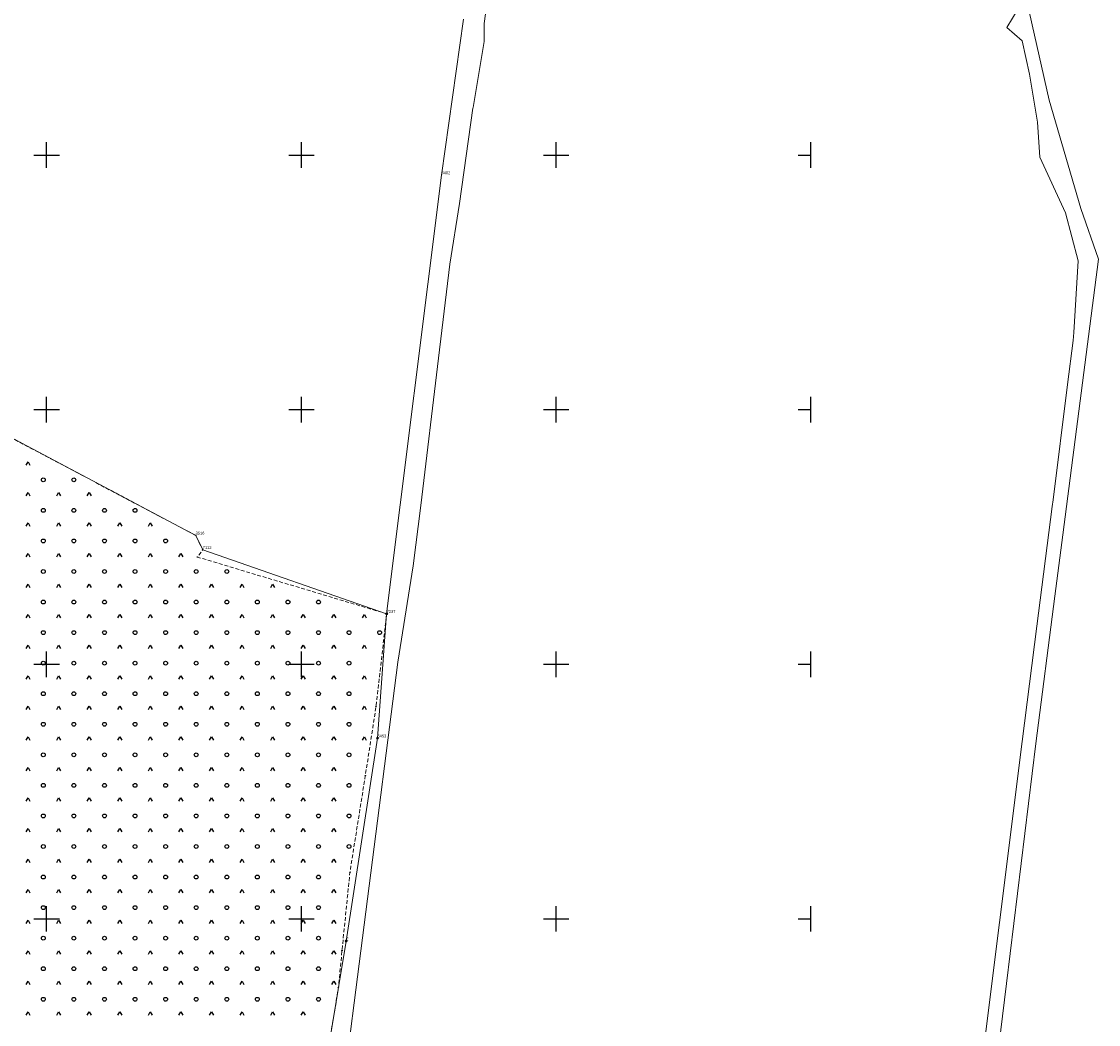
# Model space of a CAD drawing. Header units: metres. Extents: x 5548743 to 5556416, y 5707500 to 5714000.
# Tile 235 of 244: x 5554890 to 5555313, y 5709659 to 5710052. Entities that reach past the tile are written whole.
import ezdxf
from ezdxf.enums import TextEntityAlignment as Align

# ---------------------------------------------------------------- set-up
doc = ezdxf.new("R2010")
doc.units = ezdxf.units.M
doc.linetypes.add('1.5_0.75', pattern=[2.25, 1.5, -0.75])
doc.linetypes.add('219-1000', pattern=[0])
doc.layers.get('0').update_dxf_attribs({"color": 2, "lineweight": 5})
doc.styles.get("Standard").update_dxf_attribs({"font": 'Working1250', "width": 0.75})

# ---------------------------------------------------------------- blocks, each defined once
blk = doc.blocks.new('203')
at = {"linetype": 'Continuous', "lineweight": 0}
h = blk.add_hatch(color=0, dxfattribs=at)
edge = h.paths.add_edge_path()
edge.add_arc((0, 0), 0.09, 0, 360)
blk = doc.blocks.new('202')
at = {"color": 0, "linetype": 'Continuous', "lineweight": 0}
blk.add_circle((0, 0), 0.4, dxfattribs=at)
blk = doc.blocks.new('OTZK3')
at = {"color": 0, "linetype": 'Continuous'}
for p, q in [((-0.75, -0.433), (0, 0.866)), ((0, 0.866), (0.75, -0.433))]:
    blk.add_line(p, q, dxfattribs=at)
blk = doc.blocks.new('OTZK1')
at = {"color": 0, "linetype": 'Continuous'}
blk.add_circle((0, 0), 0.75, dxfattribs=at)
blk = doc.blocks.new('PIKIETAW1891')
at = {"color": 0}
blk.add_circle((0, 0), 0.09, dxfattribs=at)
blk = doc.blocks.new('RAMKA1000K')
at = {"color": 0}
for p, q in [((495, 500), (505, 500)), ((500, 495), (500, 500)), ((595, 500), (605, 500)), ((600, 495), (600, 500)), ((695, 500), (705, 500)), ((700, 495), (700, 500)), ((795, 500), (800, 500)), ((800, 495), (800, 500)), ((500, 395), (500, 405)), ((600, 395), (600, 405)), ((700, 395), (700, 405)), ((800, 395), (800, 405)), ((495, 400), (505, 400)), ((595, 400), (605, 400)), ((695, 400), (705, 400)), ((795, 400), (800, 400)), ((500, 295), (500, 305)), ((600, 295), (600, 305)), ((700, 295), (700, 305)), ((800, 295), (800, 305)), ((495, 300), (505, 300)), ((595, 300), (605, 300)), ((695, 300), (705, 300)), ((795, 300), (800, 300)), ((500, 195), (500, 205)), ((600, 195), (600, 205)), ((700, 195), (700, 205)), ((800, 195), (800, 205)), ((495, 200), (505, 200)), ((595, 200), (605, 200)), ((695, 200), (705, 200)), ((795, 200), (800, 200)), ((500, 0), (500, 5)), ((600, 0), (600, 5)), ((700, 0), (700, 5)), ((800, 0), (800, 5)), ((495, 0), (505, 0)), ((595, 0), (605, 0)), ((695, 0), (705, 0)), ((795, 0), (800, 0))]:
    blk.add_line(p, q, dxfattribs=at)

msp = doc.modelspace()

# ---------------------------------------------------------------- linework, layer by layer
at = {"layer": '217-kontur klasyfikacyjny', "color": 3, "linetype": 'CONTINUOUS', "lineweight": 18, "flags": 128}
for points in [[(5555054.99, 5709992.13), (5555063.57, 5710053.31)], [(5555033.45, 5709819.83), (5555054.99, 5709992.13)], [(5554879.57, 5709892.41), (5554958.49, 5709850.61)], [(5554958.49, 5709850.61), (5554879.57, 5709892.41)], [(5554958.49, 5709850.61), (5554961.26, 5709844.93)], [(5554961.26, 5709844.93), (5554958.49, 5709850.61)], [(5554961.26, 5709844.93), (5555033.45, 5709819.83)], [(5555033.45, 5709819.83), (5554961.26, 5709844.93)], [(5555029.85, 5709770.95), (5555033.45, 5709819.83)], [(5555017.6, 5709691.31), (5555029.85, 5709770.95)], [(5555004.95, 5709615.36), (5555017.6, 5709691.31)]]:
    msp.add_lwpolyline(points, dxfattribs=at)
at = {"layer": '218-kontur użytku gruntowego', "color": 3, "linetype": 'CONTINUOUS', "lineweight": 18, "flags": 128}
for points in [[(5555071.74, 5710051.64), (5555075.15, 5710076.62)], [(5555293.43, 5710021.57), (5555284.69, 5710060.39)], [(5555281.33, 5710057.42), (5555276.92, 5710050.12)], [(5555054.99, 5709992.13), (5555063.57, 5710053.31)], [(5555063.57, 5710053.31), (5555054.99, 5709992.13)], [(5555071.75, 5710044.57), (5555071.74, 5710051.64)], [(5555276.92, 5710050.12), (5555282.86, 5710044.84)], [(5555070.57, 5710037.46), (5555071.75, 5710044.57)], [(5555282.86, 5710044.84), (5555285.77, 5710031.81)], [(5555067.35, 5710018.73), (5555070.57, 5710037.46)], [(5555285.77, 5710031.81), (5555288.89, 5710012.85)], [(5555305.96, 5709978.96), (5555293.43, 5710021.57)], [(5555062.02, 5709980.9), (5555067.32, 5710018.46)], [(5555067.32, 5710018.46), (5555067.35, 5710018.73)], [(5555288.89, 5710012.85), (5555289.81, 5709999.12)], [(5555289.81, 5709999.12), (5555299.85, 5709977.31)], [(5555033.45, 5709819.83), (5555054.99, 5709992.13)], [(5555054.99, 5709992.13), (5555033.45, 5709819.83)], [(5555058.22, 5709957.13), (5555062.02, 5709980.9)], [(5555299.85, 5709977.31), (5555304.87, 5709958.43)], [(5555312.83, 5709959.05), (5555305.96, 5709978.96)], [(5555298.85, 5709850.86), (5555312.83, 5709959.05)], [(5555304.87, 5709958.43), (5555303.19, 5709930.29)], [(5555053.79, 5709920.22), (5555058.22, 5709957.13)], [(5555303.19, 5709930.29), (5555302.92, 5709927.1)], [(5555302.92, 5709927.1), (5555300.74, 5709909.85)], [(5555046.82, 5709862.36), (5555053.79, 5709920.22)], [(5555300.74, 5709909.85), (5555295.01, 5709864.59)], [(5554879.57, 5709892.41), (5554958.49, 5709850.61)], [(5554958.49, 5709850.61), (5554879.57, 5709892.41)], [(5555043.84, 5709838.64), (5555046.82, 5709862.36)], [(5555294.68, 5709861.97), (5555288.66, 5709814.92)], [(5555295.01, 5709864.59), (5555294.68, 5709861.97)], [(5554958.49, 5709850.61), (5554961.26, 5709844.93)], [(5554961.26, 5709844.93), (5554958.49, 5709850.61)], [(5555295.7, 5709826.69), (5555298.85, 5709850.86)], [(5554961.26, 5709844.93), (5555033.45, 5709819.83)], [(5555033.45, 5709819.83), (5554961.26, 5709844.93)], [(5555037.84, 5709800.83), (5555043.84, 5709838.64)], [(5555288.29, 5709768.93), (5555295.7, 5709826.69)], [(5555029.85, 5709770.95), (5555033.45, 5709819.83)], [(5555033.45, 5709819.83), (5555029.85, 5709770.95)], [(5555288.66, 5709814.92), (5555282.83, 5709769.72)], [(5555014.08, 5709614.94), (5555037.84, 5709800.83)], [(5555017.6, 5709691.31), (5555029.85, 5709770.95)], [(5555029.85, 5709770.95), (5555017.6, 5709691.31)], [(5555282.83, 5709769.72), (5555256.15, 5709556.47)], [(5555276.74, 5709674.67), (5555288.29, 5709768.93)], [(5555004.95, 5709615.36), (5555017.6, 5709691.31)], [(5555017.6, 5709691.31), (5555004.95, 5709615.36)], [(5555262.31, 5709556.99), (5555276.74, 5709674.67)]]:
    msp.add_lwpolyline(points, dxfattribs=at)
at = {"layer": '219-działka ewidencyjna', "color": 7, "linetype": '219-1000', "lineweight": 18, "flags": 128}
for points in [[(5555063.57, 5710053.31), (5555054.99, 5709992.13)], [(5555054.99, 5709992.13), (5555033.45, 5709819.83)], [(5554879.57, 5709892.41), (5554958.49, 5709850.61)], [(5554958.49, 5709850.61), (5554961.26, 5709844.93)], [(5554961.26, 5709844.93), (5555033.45, 5709819.83)], [(5555033.45, 5709819.83), (5555029.85, 5709770.95)], [(5555029.85, 5709770.95), (5555017.6, 5709691.31)], [(5555017.6, 5709691.31), (5555004.95, 5709615.36)]]:
    msp.add_lwpolyline(points, dxfattribs=at)
at = {"layer": 'teren zalesiony', "color": 7, "linetype": '1.5_0.75', "lineweight": 18, "flags": 128}
msp.add_lwpolyline([(5554646.75, 5710030.96), (5554631.41, 5709999.4), (5554620.1, 5709973.26), (5554589.33, 5709934.72), (5554587.61, 5709933.44), (5554594.16, 5709899.87), (5554597.18, 5709880.66), (5554600.75, 5709853.66), (5554601.87, 5709841.6), (5554600.83, 5709833.67), (5554609.41, 5709831.74), (5554683.05, 5709909.04), (5554737.72, 5709964.73), (5554740.25, 5709965.53), (5554754.31, 5709951.55), (5554731.46, 5709929.71), (5554732.93, 5709928.29), (5554785.88, 5709876.97), (5554835.36, 5709826.01), (5554655.72, 5709669.02), (5554652.25, 5709666.2), (5554645.33, 5709660.68), (5554643.49, 5709659.37), (5554641.5, 5709658.27), (5554640.83, 5709653.15), (5554658.56, 5709655.45), (5554667.79, 5709656.98), (5554668.62, 5709656.71), (5554673.6, 5709657.35), (5554676.27, 5709657.16), (5554679.4, 5709656.46), (5554682.71, 5709655.25), (5554691.01, 5709651.36), (5554698.35, 5709647.53), (5554702.25, 5709646.33), (5554879.17, 5709626.54), (5555002.58, 5709615.56), (5555004.95, 5709615.36), (5555014.54, 5709672.97), (5555015.93, 5709687.57), (5555019.02, 5709718.19), (5555025.07, 5709756.22), (5555029.3, 5709783.51), (5555033.45, 5709819.83), (5554959.16, 5709842.11), (5554961.26, 5709844.93), (5554958.49, 5709850.61), (5554879.57, 5709892.41), (5554851.98, 5709938.98), (5554810.26, 5709976.36), (5554791.37, 5709993.77), (5554762.17, 5710013.83), (5554727.95, 5710042.33), (5554720.52, 5710048.63), (5554699.74, 5710063.47), (5554690.15, 5710068.69), (5554665.63, 5710032.12)], close=True, dxfattribs=at)

# ---------------------------------------------------------------- block references
at = {"layer": '202-punkt graniczny', "color": 7, "linetype": 'CONTINUOUS', "lineweight": 18}
for p in [(5555033.45, 5709819.83), (5555029.85, 5709770.95), (5555017.6, 5709691.31)]:
    msp.add_blockref('202', p, dxfattribs=at)
at = {"layer": '203-punkt graniczny', "color": 7, "linetype": 'CONTINUOUS', "lineweight": 18}
for p in [(5555054.99, 5709992.13), (5554958.49, 5709850.61), (5554961.26, 5709844.93)]:
    msp.add_blockref('203', p, dxfattribs=at)
at = {"layer": 'Punkt roboczy BDOT GESUT K1', "color": 6, "linetype": 'CONTINUOUS', "lineweight": 18}
for p in [(5554958.49, 5709850.61), (5554961.26, 5709844.93), (5554959.16, 5709842.11), (5555033.45, 5709819.83), (5555029.3, 5709783.51), (5555025.07, 5709756.22), (5555019.02, 5709718.19), (5555015.93, 5709687.57), (5555014.54, 5709672.97)]:
    msp.add_blockref('PIKIETAW1891', p, dxfattribs=at)
at = {"layer": 'teren zalesiony', "color": 7, "linetype": 'CONTINUOUS', "lineweight": 18}
for name, p in [('OTZK3', (5554892.696, 5709878.626)), ('OTZK1', (5554898.696, 5709872.446)), ('OTZK1', (5554910.696, 5709872.446)), ('OTZK3', (5554892.696, 5709866.626)), ('OTZK3', (5554904.696, 5709866.626)), ('OTZK3', (5554916.696, 5709866.626)), ('OTZK1', (5554898.696, 5709860.446)), ('OTZK1', (5554910.696, 5709860.446)), ('OTZK1', (5554922.696, 5709860.446)), ('OTZK1', (5554934.696, 5709860.446)), ('OTZK3', (5554892.696, 5709854.626)), ('OTZK3', (5554904.696, 5709854.626)), ('OTZK3', (5554916.696, 5709854.626)), ('OTZK3', (5554928.696, 5709854.626)), ('OTZK3', (5554940.696, 5709854.626)), ('OTZK1', (5554898.696, 5709848.446)), ('OTZK1', (5554910.696, 5709848.446)), ('OTZK1', (5554922.696, 5709848.446)), ('OTZK1', (5554934.696, 5709848.446)), ('OTZK1', (5554946.696, 5709848.446)), ('OTZK3', (5554892.696, 5709842.626)), ('OTZK3', (5554904.696, 5709842.626)), ('OTZK3', (5554916.696, 5709842.626)), ('OTZK3', (5554928.696, 5709842.626)), ('OTZK3', (5554940.696, 5709842.626)), ('OTZK3', (5554952.696, 5709842.626)), ('OTZK1', (5554898.696, 5709836.446)), ('OTZK1', (5554910.696, 5709836.446)), ('OTZK1', (5554922.696, 5709836.446)), ('OTZK1', (5554934.696, 5709836.446)), ('OTZK1', (5554946.696, 5709836.446)), ('OTZK1', (5554958.696, 5709836.446)), ('OTZK1', (5554970.696, 5709836.446)), ('OTZK3', (5554892.696, 5709830.626)), ('OTZK3', (5554904.696, 5709830.626)), ('OTZK3', (5554916.696, 5709830.626)), ('OTZK3', (5554928.696, 5709830.626)), ('OTZK3', (5554940.696, 5709830.626)), ('OTZK3', (5554952.696, 5709830.626)), ('OTZK3', (5554964.696, 5709830.626)), ('OTZK3', (5554976.696, 5709830.626)), ('OTZK3', (5554988.696, 5709830.626)), ('OTZK1', (5554898.696, 5709824.446)), ('OTZK1', (5554910.696, 5709824.446)), ('OTZK1', (5554922.696, 5709824.446)), ('OTZK1', (5554934.696, 5709824.446)), ('OTZK1', (5554946.696, 5709824.446)), ('OTZK1', (5554958.696, 5709824.446)), ('OTZK1', (5554970.696, 5709824.446)), ('OTZK1', (5554982.696, 5709824.446)), ('OTZK1', (5554994.696, 5709824.446)), ('OTZK1', (5555006.696, 5709824.446)), ('OTZK3', (5554892.696, 5709818.626)), ('OTZK3', (5554904.696, 5709818.626)), ('OTZK3', (5554916.696, 5709818.626)), ('OTZK3', (5554928.696, 5709818.626)), ('OTZK3', (5554940.696, 5709818.626)), ('OTZK3', (5554952.696, 5709818.626)), ('OTZK3', (5554964.696, 5709818.626)), ('OTZK3', (5554976.696, 5709818.626)), ('OTZK3', (5554988.696, 5709818.626)), ('OTZK3', (5555000.696, 5709818.626)), ('OTZK3', (5555012.696, 5709818.626)), ('OTZK3', (5555024.696, 5709818.626)), ('OTZK1', (5554898.696, 5709812.446)), ('OTZK1', (5554910.696, 5709812.446)), ('OTZK1', (5554922.696, 5709812.446)), ('OTZK1', (5554934.696, 5709812.446)), ('OTZK1', (5554946.696, 5709812.446)), ('OTZK1', (5554958.696, 5709812.446)), ('OTZK1', (5554970.696, 5709812.446)), ('OTZK1', (5554982.696, 5709812.446)), ('OTZK1', (5554994.696, 5709812.446)), ('OTZK1', (5555006.696, 5709812.446)), ('OTZK1', (5555018.696, 5709812.446)), ('OTZK1', (5555030.696, 5709812.446)), ('OTZK3', (5554892.696, 5709806.626)), ('OTZK3', (5554904.696, 5709806.626)), ('OTZK3', (5554916.696, 5709806.626)), ('OTZK3', (5554928.696, 5709806.626)), ('OTZK3', (5554940.696, 5709806.626)), ('OTZK3', (5554952.696, 5709806.626)), ('OTZK3', (5554964.696, 5709806.626)), ('OTZK3', (5554976.696, 5709806.626)), ('OTZK3', (5554988.696, 5709806.626)), ('OTZK3', (5555000.696, 5709806.626)), ('OTZK3', (5555012.696, 5709806.626)), ('OTZK3', (5555024.696, 5709806.626)), ('OTZK1', (5554898.696, 5709800.446)), ('OTZK1', (5554910.696, 5709800.446)), ('OTZK1', (5554922.696, 5709800.446)), ('OTZK1', (5554934.696, 5709800.446)), ('OTZK1', (5554946.696, 5709800.446)), ('OTZK1', (5554958.696, 5709800.446)), ('OTZK1', (5554970.696, 5709800.446)), ('OTZK1', (5554982.696, 5709800.446)), ('OTZK1', (5554994.696, 5709800.446)), ('OTZK1', (5555006.696, 5709800.446)), ('OTZK1', (5555018.696, 5709800.446)), ('OTZK3', (5554892.696, 5709794.626)), ('OTZK3', (5554904.696, 5709794.626)), ('OTZK3', (5554916.696, 5709794.626)), ('OTZK3', (5554928.696, 5709794.626)), ('OTZK3', (5554940.696, 5709794.626)), ('OTZK3', (5554952.696, 5709794.626)), ('OTZK3', (5554964.696, 5709794.626)), ('OTZK3', (5554976.696, 5709794.626)), ('OTZK3', (5554988.696, 5709794.626)), ('OTZK3', (5555000.696, 5709794.626)), ('OTZK3', (5555012.696, 5709794.626)), ('OTZK3', (5555024.696, 5709794.626)), ('OTZK1', (5554898.696, 5709788.446)), ('OTZK1', (5554910.696, 5709788.446)), ('OTZK1', (5554922.696, 5709788.446)), ('OTZK1', (5554934.696, 5709788.446)), ('OTZK1', (5554946.696, 5709788.446)), ('OTZK1', (5554958.696, 5709788.446)), ('OTZK1', (5554970.696, 5709788.446)), ('OTZK1', (5554982.696, 5709788.446)), ('OTZK1', (5554994.696, 5709788.446)), ('OTZK1', (5555006.696, 5709788.446)), ('OTZK1', (5555018.696, 5709788.446)), ('OTZK3', (5554892.696, 5709782.626)), ('OTZK3', (5554904.696, 5709782.626)), ('OTZK3', (5554916.696, 5709782.626)), ('OTZK3', (5554928.696, 5709782.626)), ('OTZK3', (5554940.696, 5709782.626)), ('OTZK3', (5554952.696, 5709782.626)), ('OTZK3', (5554964.696, 5709782.626)), ('OTZK3', (5554976.696, 5709782.626)), ('OTZK3', (5554988.696, 5709782.626)), ('OTZK3', (5555000.696, 5709782.626)), ('OTZK3', (5555012.696, 5709782.626)), ('OTZK3', (5555024.696, 5709782.626)), ('OTZK1', (5554898.696, 5709776.446)), ('OTZK1', (5554910.696, 5709776.446)), ('OTZK1', (5554922.696, 5709776.446)), ('OTZK1', (5554934.696, 5709776.446)), ('OTZK1', (5554946.696, 5709776.446)), ('OTZK1', (5554958.696, 5709776.446)), ('OTZK1', (5554970.696, 5709776.446)), ('OTZK1', (5554982.696, 5709776.446)), ('OTZK1', (5554994.696, 5709776.446)), ('OTZK1', (5555006.696, 5709776.446)), ('OTZK1', (5555018.696, 5709776.446)), ('OTZK3', (5554892.696, 5709770.626)), ('OTZK3', (5554904.696, 5709770.626)), ('OTZK3', (5554916.696, 5709770.626)), ('OTZK3', (5554928.696, 5709770.626)), ('OTZK3', (5554940.696, 5709770.626)), ('OTZK3', (5554952.696, 5709770.626)), ('OTZK3', (5554964.696, 5709770.626)), ('OTZK3', (5554976.696, 5709770.626)), ('OTZK3', (5554988.696, 5709770.626)), ('OTZK3', (5555000.696, 5709770.626)), ('OTZK3', (5555012.696, 5709770.626)), ('OTZK3', (5555024.696, 5709770.626)), ('OTZK1', (5554898.696, 5709764.446)), ('OTZK1', (5554910.696, 5709764.446)), ('OTZK1', (5554922.696, 5709764.446)), ('OTZK1', (5554934.696, 5709764.446)), ('OTZK1', (5554946.696, 5709764.446)), ('OTZK1', (5554958.696, 5709764.446)), ('OTZK1', (5554970.696, 5709764.446)), ('OTZK1', (5554982.696, 5709764.446)), ('OTZK1', (5554994.696, 5709764.446)), ('OTZK1', (5555006.696, 5709764.446)), ('OTZK1', (5555018.696, 5709764.446)), ('OTZK3', (5554892.696, 5709758.626)), ('OTZK3', (5554904.696, 5709758.626)), ('OTZK3', (5554916.696, 5709758.626)), ('OTZK3', (5554928.696, 5709758.626)), ('OTZK3', (5554940.696, 5709758.626)), ('OTZK3', (5554952.696, 5709758.626)), ('OTZK3', (5554964.696, 5709758.626)), ('OTZK3', (5554976.696, 5709758.626)), ('OTZK3', (5554988.696, 5709758.626)), ('OTZK3', (5555000.696, 5709758.626)), ('OTZK3', (5555012.696, 5709758.626)), ('OTZK1', (5554898.696, 5709752.446)), ('OTZK1', (5554910.696, 5709752.446)), ('OTZK1', (5554922.696, 5709752.446)), ('OTZK1', (5554934.696, 5709752.446)), ('OTZK1', (5554946.696, 5709752.446)), ('OTZK1', (5554958.696, 5709752.446)), ('OTZK1', (5554970.696, 5709752.446)), ('OTZK1', (5554982.696, 5709752.446)), ('OTZK1', (5554994.696, 5709752.446)), ('OTZK1', (5555006.696, 5709752.446)), ('OTZK1', (5555018.696, 5709752.446)), ('OTZK3', (5554892.696, 5709746.626)), ('OTZK3', (5554904.696, 5709746.626)), ('OTZK3', (5554916.696, 5709746.626)), ('OTZK3', (5554928.696, 5709746.626)), ('OTZK3', (5554940.696, 5709746.626)), ('OTZK3', (5554952.696, 5709746.626)), ('OTZK3', (5554964.696, 5709746.626)), ('OTZK3', (5554976.696, 5709746.626)), ('OTZK3', (5554988.696, 5709746.626)), ('OTZK3', (5555000.696, 5709746.626)), ('OTZK3', (5555012.696, 5709746.626)), ('OTZK1', (5554898.696, 5709740.446)), ('OTZK1', (5554910.696, 5709740.446)), ('OTZK1', (5554922.696, 5709740.446)), ('OTZK1', (5554934.696, 5709740.446)), ('OTZK1', (5554946.696, 5709740.446)), ('OTZK1', (5554958.696, 5709740.446)), ('OTZK1', (5554970.696, 5709740.446)), ('OTZK1', (5554982.696, 5709740.446)), ('OTZK1', (5554994.696, 5709740.446)), ('OTZK1', (5555006.696, 5709740.446)), ('OTZK1', (5555018.696, 5709740.446)), ('OTZK3', (5554892.696, 5709734.626)), ('OTZK3', (5554904.696, 5709734.626)), ('OTZK3', (5554916.696, 5709734.626)), ('OTZK3', (5554928.696, 5709734.626)), ('OTZK3', (5554940.696, 5709734.626)), ('OTZK3', (5554952.696, 5709734.626)), ('OTZK3', (5554964.696, 5709734.626)), ('OTZK3', (5554976.696, 5709734.626)), ('OTZK3', (5554988.696, 5709734.626)), ('OTZK3', (5555000.696, 5709734.626)), ('OTZK3', (5555012.696, 5709734.626)), ('OTZK1', (5554898.696, 5709728.446)), ('OTZK1', (5554910.696, 5709728.446)), ('OTZK1', (5554922.696, 5709728.446)), ('OTZK1', (5554934.696, 5709728.446)), ('OTZK1', (5554946.696, 5709728.446)), ('OTZK1', (5554958.696, 5709728.446)), ('OTZK1', (5554970.696, 5709728.446)), ('OTZK1', (5554982.696, 5709728.446)), ('OTZK1', (5554994.696, 5709728.446)), ('OTZK1', (5555006.696, 5709728.446)), ('OTZK1', (5555018.696, 5709728.446)), ('OTZK3', (5554892.696, 5709722.626)), ('OTZK3', (5554904.696, 5709722.626)), ('OTZK3', (5554916.696, 5709722.626)), ('OTZK3', (5554928.696, 5709722.626)), ('OTZK3', (5554940.696, 5709722.626)), ('OTZK3', (5554952.696, 5709722.626)), ('OTZK3', (5554964.696, 5709722.626)), ('OTZK3', (5554976.696, 5709722.626)), ('OTZK3', (5554988.696, 5709722.626)), ('OTZK3', (5555000.696, 5709722.626)), ('OTZK3', (5555012.696, 5709722.626)), ('OTZK1', (5554898.696, 5709716.446)), ('OTZK1', (5554910.696, 5709716.446)), ('OTZK1', (5554922.696, 5709716.446)), ('OTZK1', (5554934.696, 5709716.446)), ('OTZK1', (5554946.696, 5709716.446)), ('OTZK1', (5554958.696, 5709716.446)), ('OTZK1', (5554970.696, 5709716.446)), ('OTZK1', (5554982.696, 5709716.446)), ('OTZK1', (5554994.696, 5709716.446)), ('OTZK1', (5555006.696, 5709716.446)), ('OTZK3', (5554892.696, 5709710.626)), ('OTZK3', (5554904.696, 5709710.626)), ('OTZK3', (5554916.696, 5709710.626)), ('OTZK3', (5554928.696, 5709710.626)), ('OTZK3', (5554940.696, 5709710.626)), ('OTZK3', (5554952.696, 5709710.626)), ('OTZK3', (5554964.696, 5709710.626)), ('OTZK3', (5554976.696, 5709710.626)), ('OTZK3', (5554988.696, 5709710.626)), ('OTZK3', (5555000.696, 5709710.626)), ('OTZK3', (5555012.696, 5709710.626)), ('OTZK1', (5554898.696, 5709704.446)), ('OTZK1', (5554910.696, 5709704.446)), ('OTZK1', (5554922.696, 5709704.446)), ('OTZK1', (5554934.696, 5709704.446)), ('OTZK1', (5554946.696, 5709704.446)), ('OTZK1', (5554958.696, 5709704.446)), ('OTZK1', (5554970.696, 5709704.446)), ('OTZK1', (5554982.696, 5709704.446)), ('OTZK1', (5554994.696, 5709704.446)), ('OTZK1', (5555006.696, 5709704.446)), ('OTZK3', (5554892.696, 5709698.626)), ('OTZK3', (5554904.696, 5709698.626)), ('OTZK3', (5554916.696, 5709698.626)), ('OTZK3', (5554928.696, 5709698.626)), ('OTZK3', (5554940.696, 5709698.626)), ('OTZK3', (5554952.696, 5709698.626)), ('OTZK3', (5554964.696, 5709698.626)), ('OTZK3', (5554976.696, 5709698.626)), ('OTZK3', (5554988.696, 5709698.626)), ('OTZK3', (5555000.696, 5709698.626)), ('OTZK3', (5555012.696, 5709698.626)), ('OTZK1', (5554898.696, 5709692.446)), ('OTZK1', (5554910.696, 5709692.446)), ('OTZK1', (5554922.696, 5709692.446)), ('OTZK1', (5554934.696, 5709692.446)), ('OTZK1', (5554946.696, 5709692.446)), ('OTZK1', (5554958.696, 5709692.446)), ('OTZK1', (5554970.696, 5709692.446)), ('OTZK1', (5554982.696, 5709692.446)), ('OTZK1', (5554994.696, 5709692.446)), ('OTZK1', (5555006.696, 5709692.446)), ('OTZK3', (5554892.696, 5709686.626)), ('OTZK3', (5554904.696, 5709686.626)), ('OTZK3', (5554916.696, 5709686.626)), ('OTZK3', (5554928.696, 5709686.626)), ('OTZK3', (5554940.696, 5709686.626)), ('OTZK3', (5554952.696, 5709686.626)), ('OTZK3', (5554964.696, 5709686.626)), ('OTZK3', (5554976.696, 5709686.626)), ('OTZK3', (5554988.696, 5709686.626)), ('OTZK3', (5555000.696, 5709686.626)), ('OTZK3', (5555012.696, 5709686.626)), ('OTZK1', (5554898.696, 5709680.446)), ('OTZK1', (5554910.696, 5709680.446)), ('OTZK1', (5554922.696, 5709680.446)), ('OTZK1', (5554934.696, 5709680.446)), ('OTZK1', (5554946.696, 5709680.446)), ('OTZK1', (5554958.696, 5709680.446)), ('OTZK1', (5554970.696, 5709680.446)), ('OTZK1', (5554982.696, 5709680.446)), ('OTZK1', (5554994.696, 5709680.446)), ('OTZK1', (5555006.696, 5709680.446)), ('OTZK3', (5554892.696, 5709674.626)), ('OTZK3', (5554904.696, 5709674.626)), ('OTZK3', (5554916.696, 5709674.626)), ('OTZK3', (5554928.696, 5709674.626)), ('OTZK3', (5554940.696, 5709674.626)), ('OTZK3', (5554952.696, 5709674.626)), ('OTZK3', (5554964.696, 5709674.626)), ('OTZK3', (5554976.696, 5709674.626)), ('OTZK3', (5554988.696, 5709674.626)), ('OTZK3', (5555000.696, 5709674.626)), ('OTZK3', (5555012.696, 5709674.626)), ('OTZK1', (5554898.696, 5709668.446)), ('OTZK1', (5554910.696, 5709668.446)), ('OTZK1', (5554922.696, 5709668.446)), ('OTZK1', (5554934.696, 5709668.446)), ('OTZK1', (5554946.696, 5709668.446)), ('OTZK1', (5554958.696, 5709668.446)), ('OTZK1', (5554970.696, 5709668.446)), ('OTZK1', (5554982.696, 5709668.446)), ('OTZK1', (5554994.696, 5709668.446)), ('OTZK1', (5555006.696, 5709668.446)), ('OTZK3', (5554892.696, 5709662.626)), ('OTZK3', (5554904.696, 5709662.626)), ('OTZK3', (5554916.696, 5709662.626)), ('OTZK3', (5554928.696, 5709662.626)), ('OTZK3', (5554940.696, 5709662.626)), ('OTZK3', (5554952.696, 5709662.626)), ('OTZK3', (5554964.696, 5709662.626)), ('OTZK3', (5554976.696, 5709662.626)), ('OTZK3', (5554988.696, 5709662.626)), ('OTZK3', (5555000.696, 5709662.626))]:
    msp.add_blockref(name, p, dxfattribs=at)
at = {"layer": 'Wstawianie ramki sekcyjnej z opisem', "color": 7, "linetype": 'CONTINUOUS', "lineweight": 13}
for p in [(5554400, 5710000), (5554400, 5710000), (5554400, 5710000), (5554400, 5710000), (5554400, 5709500), (5554400, 5709500), (5554400, 5709500), (5554400, 5709500)]:
    msp.add_blockref('RAMKA1000K', p, dxfattribs=at)

# ---------------------------------------------------------------- texts
at = {"layer": '202-punkt graniczny-Atr103', "color": 7, "width": 0.9}
for s, p in [('7237', (5555033.45, 5709819.83)), ('7237', (5555033.45, 5709819.83)), ('5453', (5555029.85, 5709770.95)), ('5453', (5555029.85, 5709770.95)), ('2', (5555017.6, 5709691.31)), ('2', (5555017.6, 5709691.31))]:
    msp.add_text(s, height=1.125, dxfattribs=at).set_placement(p, align=Align.BOTTOM_LEFT)
at = {"layer": '203-punkt graniczny-Atr103', "color": 7, "width": 0.9}
for s, p in [('6402', (5555054.99, 5709992.13)), ('6402', (5555054.99, 5709992.13)), ('3516', (5554958.49, 5709850.61)), ('3516', (5554958.49, 5709850.61)), ('7112', (5554961.26, 5709844.93)), ('7112', (5554961.26, 5709844.93))]:
    msp.add_text(s, height=1.125, dxfattribs=at).set_placement(p, align=Align.BOTTOM_LEFT)

doc.saveas('drawing.dxf')
